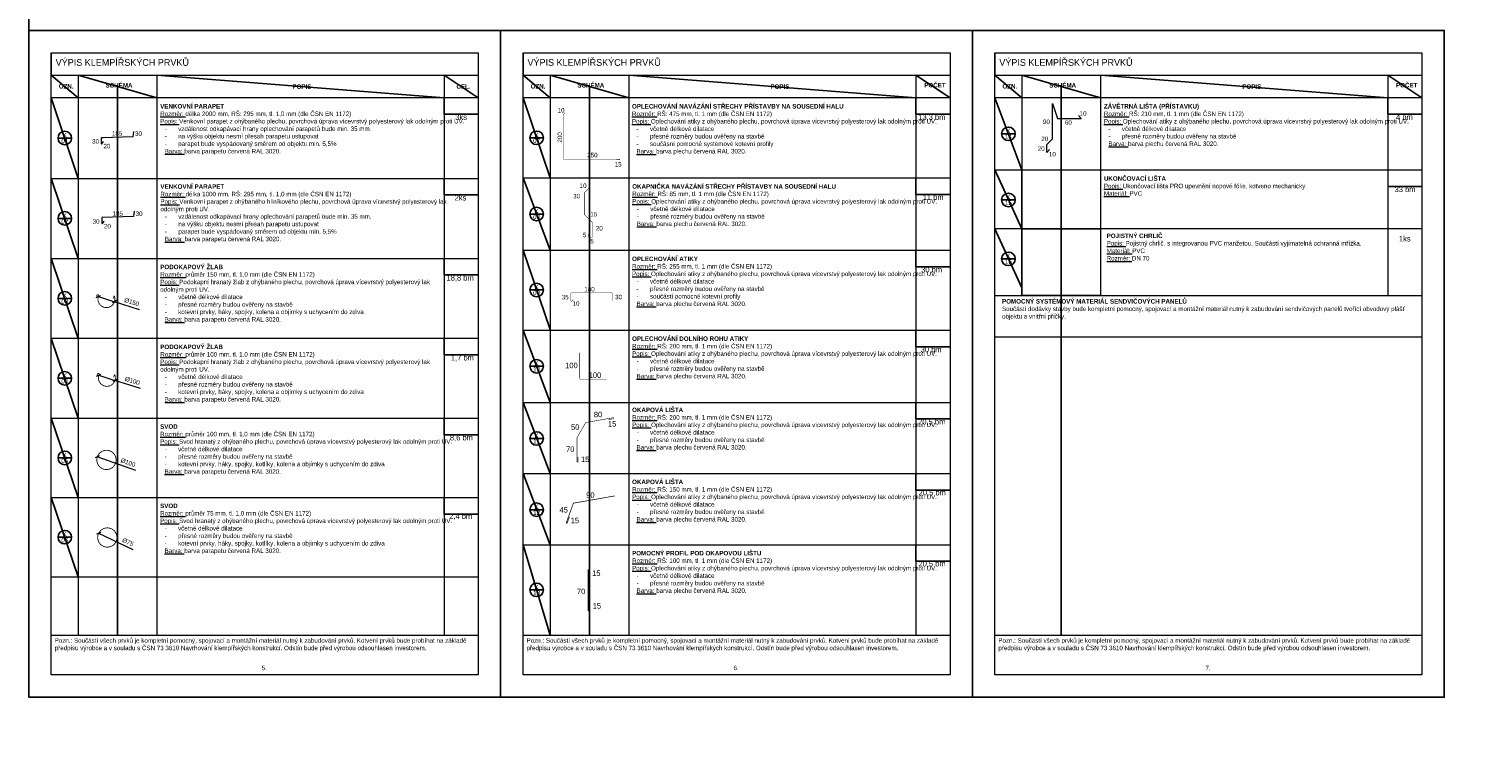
# Model space of a CAD drawing. Header units: millimetres. Extents: x -291499 to 405099, y -171163 to 417446.
# Tile 30 of 256: x -21088 to 43107, y -171163 to -138811. Entities that reach past the tile are written whole.
import ezdxf
from ezdxf.enums import TextEntityAlignment as Align

# ---------------------------------------------------------------- set-up
doc = ezdxf.new("R2010")
doc.units = ezdxf.units.MM
doc.header["$LTSCALE"] = 12
doc.header["$PDMODE"] = 35
doc.header["$PDSIZE"] = -4
for name, color, linetype, lineweight in [('koty', 6, 'Continuous', 9), ('tenka', 6, 'Continuous', 9), ('tenká', 6, 'Continuous', 13), ('text', 6, 'Continuous', 9)]:
    doc.layers.add(name, color=color, linetype=linetype, lineweight=lineweight)
doc.layers.add('netisk', color=30, linetype='Continuous', plot=False)
doc.layers.add('popisky', color=6, linetype='Continuous')
doc.styles.add('laplan', font='txt', dxfattribs={"height": 2})
doc.styles.add('laplan N', font='txt')
doc.styles.add('pivovarska', font='txt')
doc.dimstyles.new('laplan', dxfattribs={"dimscale": 0, "dimtxt": 2, "dimasz": 1.5, "dimexe": 2, "dimexo": 0, "dimgap": 1, "dimtad": 1, "dimdec": 0, "dimrnd": 5, "dimzin": 1, "dimtxsty": 'laplan', "dimblk": 'OBLIQUE', "dimcen": 2, "dimclrd": 256, "dimclre": 256, "dimclrt": 256, "dimadec": 0, "dimazin": 0, "dimtfac": 1, "dimtdec": 0, "dimtmove": 1, "dimatfit": 2, "dimfxl": 6.5, "dimfxlon": 1, "dimtfill": 1, "dimlwd": 13, "dimlwe": -1, "dimarcsym": 0})
picture_1 = doc.add_image_def('image1.png', size_in_pixel=(1073, 805))
picture_2 = doc.add_image_def('image2.png', size_in_pixel=(797, 677))

# ---------------------------------------------------------------- blocks, each defined once
blk = doc.blocks.new('*U894')
at = {"layer": 'popisky', "linetype": 'ByBlock'}
blk.add_line((-3.02, 0), (3.02, 0), dxfattribs=at)
blk.add_circle((0, 0), 3.02, dxfattribs=at)
at = {"layer": 'popisky', "linetype": 'ByBlock', "style": 'pivovarska'}
blk.add_text('K', height=2, dxfattribs=at).set_placement((0, 1.31), align=Align.MIDDLE_CENTER)
blk.add_attdef('OZNACENI', text='', height=2, dxfattribs=at).set_placement((0, -1.3), align=Align.MIDDLE_CENTER)
blk = doc.blocks.new('_OBLIQUE')
at = {"color": 0, "linetype": 'ByBlock'}
blk.add_line((-0.5, -0.5), (0.5, 0.5), dxfattribs=at)
blk = doc.blocks.new('*D1735')
at = {"layer": 'Defpoints', "color": 0, "transparency": 16777216}
for p in [(-17995, -150734), (-17275, -150965)]:
    blk.add_point(p, dxfattribs=at)
at = {"layer": 'koty', "lineweight": 13, "transparency": 16777216}
for p in [(-17995, -150734), (-16161, -151322)]:
    blk.add_line(p, (-17275, -150965), dxfattribs=at)
at = {"layer": 'koty', "lineweight": 13, "transparency": 16777216, "xscale": 150, "yscale": 150, "zscale": 150}
for p, rotation in [((-17995, -150734), 342.2149419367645), ((-17275, -150965), 162.2149419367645)]:
    blk.add_blockref('_OBLIQUE', p, dxfattribs=dict(at, rotation=rotation))
at = {"layer": 'koty', "transparency": 16777216, "insert": (-16509, -150984), "char_height": 200, "attachment_point": 5, "rotation": 342.21494, "style": 'laplan', "bg_fill": 3, "box_fill_scale": 1.1, "bg_fill_color": 256, "bg_fill_true_color": 13158600, "bg_fill_transparency": 0}
blk.add_mtext('%%C150', dxfattribs=at)
blk = doc.blocks.new('*D1736')
at = {"layer": 'Defpoints', "color": 0, "transparency": 16777216}
for p in [(-17975, -154240), (-17254, -154471)]:
    blk.add_point(p, dxfattribs=at)
at = {"layer": 'koty', "lineweight": 13, "transparency": 16777216}
for p in [(-17975, -154240), (-16124, -154832)]:
    blk.add_line(p, (-17254, -154471), dxfattribs=at)
at = {"layer": 'koty', "lineweight": 13, "transparency": 16777216, "xscale": 150, "yscale": 150, "zscale": 150}
for p, rotation in [((-17975, -154240), 342.2791369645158), ((-17254, -154471), 162.2791369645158)]:
    blk.add_blockref('_OBLIQUE', p, dxfattribs=dict(at, rotation=rotation))
at = {"layer": 'koty', "transparency": 16777216, "insert": (-16481, -154492), "char_height": 200, "attachment_point": 5, "rotation": 342.27914, "style": 'laplan', "bg_fill": 3, "box_fill_scale": 1.1, "bg_fill_color": 256, "bg_fill_true_color": 13158600, "bg_fill_transparency": 0}
blk.add_mtext('%%C100', dxfattribs=at)
blk = doc.blocks.new('*D1737')
at = {"layer": 'Defpoints', "color": 0, "transparency": 16777216}
blk.add_point((-18047, -157870), dxfattribs=at)
at = {"layer": 'koty', "lineweight": 13, "transparency": 16777216}
blk.add_line((-16330, -158482), (-18047, -157870), dxfattribs=at)
at = {"layer": 'koty', "lineweight": 13, "transparency": 16777216, "xscale": 150, "yscale": 150, "zscale": 150, "rotation": 160.3620504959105}
blk.add_blockref('_OBLIQUE', (-18047, -157870), dxfattribs=at)
at = {"layer": 'koty', "transparency": 16777216, "insert": (-16675, -158131), "char_height": 200, "attachment_point": 5, "rotation": 340.36205, "style": 'laplan', "bg_fill": 3, "box_fill_scale": 1.1, "bg_fill_color": 256, "bg_fill_true_color": 13158600, "bg_fill_transparency": 0}
blk.add_mtext('%%C100', dxfattribs=at)
at = {"layer": 'Defpoints', "color": 0, "transparency": 16777216}
blk.add_point((-17236, -158159), dxfattribs=at)
blk = doc.blocks.new('*D1738')
at = {"layer": 'Defpoints', "color": 0, "transparency": 16777216}
blk.add_point((-17980, -161283), dxfattribs=at)
at = {"layer": 'koty', "lineweight": 13, "transparency": 16777216}
blk.add_line((-16442, -162024), (-17980, -161283), dxfattribs=at)
at = {"layer": 'koty', "lineweight": 13, "transparency": 16777216, "xscale": 150, "yscale": 150, "zscale": 150, "rotation": 154.2637333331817}
blk.add_blockref('_OBLIQUE', (-17980, -161283), dxfattribs=at)
at = {"layer": 'koty', "transparency": 16777216, "insert": (-16676, -161673), "char_height": 200, "attachment_point": 5, "rotation": 334.26373, "style": 'laplan', "bg_fill": 3, "box_fill_scale": 1.1, "bg_fill_color": 256, "bg_fill_true_color": 13158600, "bg_fill_transparency": 0}
blk.add_mtext('%%C75', dxfattribs=at)
at = {"layer": 'Defpoints', "color": 0, "transparency": 16777216}
blk.add_point((-17204, -161657), dxfattribs=at)

msp = doc.modelspace()

# ---------------------------------------------------------------- linework, layer by layer
at = {"layer": 'koty'}
for p, q in [((-20087.8, -139881.4), (-20087.8, -140881.4)), ((912.2, -139881.4), (912.2, -140881.4)), ((21912.2, -139881.4), (21912.2, -140881.4)), ((21912.2, -145098), (40912.2, -145098)), ((21912.2, -150690.6), (40912.2, -150690.6)), ((21912.2, -152528.7), (40912.2, -152528.7))]:
    msp.add_line(p, q, dxfattribs=at)
at = {"layer": 'koty', "linetype": 'ByBlock'}
for p, q in [((-20087.8, -165811.3), (-1087.8, -165811.3)), ((912.2, -165811.3), (19912.2, -165811.3)), ((21912.2, -165811.3), (40912.2, -165811.3))]:
    msp.add_line(p, q, dxfattribs=at)
at = {"layer": 'netisk'}
for p, q in [((-21087.8, -136381.4), (-21087.8, -138881.4)), ((-20087.8, -140881.4), (-18887.8, -141881.4)), ((-18887.8, -140881.4), (-15387.8, -141881.4)), ((-15387.8, -140881.4), (-2602.2, -141881.4)), ((-2602.2, -140881.4), (-1087.8, -141881.4)), ((912.2, -140881.4), (2112.2, -141881.4)), ((2112.2, -140881.4), (5612.2, -141881.4)), ((5612.2, -140881.4), (18397.8, -141881.4)), ((18397.8, -140881.4), (19912.2, -141881.4)), ((21912.2, -140881.4), (23112.2, -141881.4)), ((23112.2, -140881.4), (26612.2, -141881.4)), ((26612.2, -140881.4), (39397.8, -141881.4)), ((39397.8, -140881.4), (40912.2, -141881.4)), ((-17137.8, -141381.4), (-17137.8, -165811.3)), ((3862.2, -141381.4), (3862.2, -165811.3)), ((24862.2, -141381.4), (24862.2, -165811.3)), ((-20087.8, -141881.4), (-18887.8, -145471.1)), ((912.2, -141881.4), (2112.2, -145448)), ((21912.2, -141881.4), (23112.2, -145098)), ((-2602.2, -142616.9), (-1087.8, -142616.9)), ((18397.8, -142616.9), (19912.2, -142616.9)), ((39397.8, -142616.9), (40912.2, -142616.9)), ((-20087.8, -145471.1), (-18887.8, -149038.6)), ((912.2, -145448), (2112.2, -148676.8)), ((21912.2, -145098), (23112.2, -147723.9)), ((-2602.2, -146206.7), (-1087.8, -146206.7)), ((18397.8, -146183.6), (19912.2, -146183.6)), ((39397.8, -145833.6), (40912.2, -145833.6)), ((21912.2, -147723.9), (23112.2, -150349.7)), ((912.2, -148676.8), (2112.2, -152207.2)), ((-20087.8, -149038.6), (-18887.8, -152597.9)), ((18397.8, -149412.3), (19912.2, -149412.3)), ((-2602.2, -149774.1), (-1087.8, -149774.1)), ((-20087.8, -152597.9), (-18887.8, -156157.2)), ((912.2, -152233.6), (2112.2, -155450.1)), ((-2602.2, -153333.4), (-1087.8, -153333.4)), ((18397.8, -152969.1), (19912.2, -152969.1)), ((912.2, -155450.1), (2112.2, -158620.2)), ((-20087.8, -156157.2), (-18887.8, -159687.6)), ((18397.8, -156183.9), (19912.2, -156183.9)), ((-2602.2, -156892.7), (-1087.8, -156892.7)), ((912.2, -158620.2), (2112.2, -161790.2)), ((-20087.8, -159687.6), (-18887.8, -163218)), ((18397.8, -159355.7), (19912.2, -159355.7)), ((-2602.2, -160423.1), (-1087.8, -160423.1)), ((912.2, -161790.2), (2112.2, -165811.3)), ((18397.8, -162525.7), (19912.2, -162525.7))]:
    msp.add_line(p, q, dxfattribs=at)
at = {"layer": 'netisk', "linetype": 'ByBlock'}
for p, q in [((-2602.2, -142616.9), (-2602.2, -141881.4)), ((18397.8, -142616.9), (18397.8, -141881.4)), ((39397.8, -142616.9), (39397.8, -141881.4)), ((-2602.2, -146206.7), (-2602.2, -145471.1)), ((18397.8, -146183.6), (18397.8, -145448)), ((18397.8, -149412.3), (18397.8, -148676.8)), ((-2602.2, -149774.1), (-2602.2, -149038.6)), ((-2602.2, -153333.4), (-2602.2, -152597.9)), ((18397.8, -152969.1), (18397.8, -152233.6)), ((18397.8, -156183.9), (18397.8, -155448.4)), ((-2602.2, -156892.7), (-2602.2, -156157.2)), ((18397.8, -159355.7), (18397.8, -158620.2)), ((-2602.2, -160423.1), (-2602.2, -159687.6)), ((18397.8, -162525.7), (18397.8, -161790.2))]:
    msp.add_line(p, q, dxfattribs=at)
at = {"layer": 'netisk'}
for points in [[(-21087.8, -138881.4), (-87.8, -138881.4), (-87.8, -168581.4), (-21087.8, -168581.4)], [(-87.8, -138881.4), (20912.2, -138881.4), (20912.2, -168581.4), (-87.8, -168581.4)], [(20912.2, -138881.4), (41912.2, -138881.4), (41912.2, -168581.4), (20912.2, -168581.4)]]:
    msp.add_lwpolyline(points, close=True, dxfattribs=at)
at = {"layer": 'tenka'}
for p, q in [((-20087.8, -140881.4), (-1087.8, -140881.4)), ((-18887.8, -140881.4), (-18887.8, -165811.3)), ((-15387.8, -140881.4), (-15387.8, -165811.3)), ((-2602.2, -140881.4), (-2602.2, -165811.3)), ((912.2, -140881.4), (19912.2, -140881.4)), ((2112.2, -140881.4), (2112.2, -165811.3)), ((5612.2, -140881.4), (5612.2, -165811.3)), ((18397.8, -140881.4), (18397.8, -165811.3)), ((21912.2, -140881.4), (40912.2, -140881.4)), ((23112.2, -140881.4), (23112.2, -150690.6)), ((26612.2, -140881.4), (26612.2, -150690.6)), ((39397.8, -140881.4), (39397.8, -150690.6)), ((-1087.8, -141881.4), (-20087.8, -141881.4)), ((19912.2, -141881.4), (912.2, -141881.4)), ((40912.2, -141881.4), (21912.2, -141881.4)), ((-20087.8, -145471.1), (-1087.8, -145471.1)), ((912.2, -145448), (19912.2, -145448)), ((40912.2, -147723.9), (21912.2, -147723.9)), ((912.2, -148676.8), (19912.2, -148676.8)), ((-20087.8, -149038.6), (-1087.8, -149038.6)), ((-1087.8, -152597.9), (-20087.8, -152597.9)), ((912.2, -152233.6), (19912.2, -152233.6)), ((912.2, -155450.1), (19912.2, -155450.1)), ((-20087.8, -156157.2), (-1087.8, -156157.2)), ((912.2, -158620.2), (19912.2, -158620.2)), ((-20087.8, -159687.6), (-1087.8, -159687.6)), ((912.2, -161790.2), (19912.2, -161790.2)), ((-20087.8, -163218), (-1087.8, -163218))]:
    msp.add_line(p, q, dxfattribs=at)
for points in [[(-20087.8, -139881.4), (-1087.8, -139881.4), (-1087.8, -167581.4), (-20087.8, -167581.4)], [(912.2, -139881.4), (19912.2, -139881.4), (19912.2, -167581.4), (912.2, -167581.4)], [(21912.2, -139881.4), (40912.2, -139881.4), (40912.2, -167581.4), (21912.2, -167581.4)]]:
    msp.add_lwpolyline(points, close=True, dxfattribs=at)
at = {"layer": 'tenka', "linetype": 'ByBlock'}
msp.add_lwpolyline([(24343.5, -144190.9), (24219.5, -144314.9), (24219.5, -143964.2), (24467.6, -143716.1), (24467.6, -142137.7), (24699.2, -142799.9), (25751.5, -142799.9), (25627.5, -142675.9)], dxfattribs=at)
at = {"layer": 'tenka', "linetype": 'ByBlock', "const_width": 15}
msp.add_lwpolyline([(24338.2, -144185.6), (24227, -144296.8), (24227, -143967.3), (24475.1, -143719.3), (24475.1, -142181.9), (24693.9, -142807.4), (25769.6, -142807.4), (25632.8, -142670.6)], dxfattribs=at)
at = {"layer": 'tenka'}
for points, const_width in [([(2785.9, -142543.5), (2715.2, -142614.2), (2715.2, -144614.2), (5215.2, -144614.2), (5215.2, -144644.2), (5065.2, -144644.2)], 15), ([(3881.4, -145876), (3649.8, -146107.6), (3649.8, -147090.1), (3997.2, -147437.5), (3997.2, -148092.5), (3833.5, -148092.5), (3833.5, -147928.8)], 23.9)]:
    msp.add_lwpolyline(points, dxfattribs=dict(at, const_width=const_width))
at = {"layer": 'tenka', "ltscale": 5.9}
for points, const_width in [([(-16425.1, -143389), (-16446.2, -143626.3), (-17852.4, -143677, 0.4344988), (-17854.7, -143679.3), (-17854.7, -143923.1, 0.694519), (-17847, -143926.2), (-17764.1, -143825.7)], 15), ([(-16398.4, -146933.5), (-16419.6, -147170.9), (-17825.8, -147221.5, 0.4344988), (-17828.1, -147223.9), (-17828.1, -147467.7, 0.694519), (-17820.3, -147470.7), (-17737.4, -147370.2)], 15), ([(-17342.3, -150825.3), (-17286.4, -150703.1, -1.5503251), (-17975.2, -150683.9, 1.498357), (-18038.2, -150738.8)], 37.8), ([(-17321.7, -154331.4), (-17265.8, -154209.3, -1.5503251), (-17954.6, -154190.1, 1.498357), (-18017.5, -154244.9)], 37.8), ([(-17641.7, -157583.7, -408.5141499), (-17645.9, -157583.8)], 37.8), ([(-17592.1, -161039.3, -408.5141499), (-17596.3, -161039.3)], 37.8)]:
    msp.add_lwpolyline(points, format="xyb", dxfattribs=dict(at, const_width=const_width))
for points in [[(-16432.6, -143388.3), (-16453.1, -143619.1), (-17852.6, -143669.5, 0.4184118), (-17862.2, -143679.5), (-17862.2, -143923.1, 0.6979581), (-17841.3, -143931.1), (-17758.3, -143830.5)], [(-16405.9, -146932.9), (-16426.5, -147163.6), (-17825.9, -147214, 0.4184118), (-17835.6, -147224), (-17835.6, -147467.6, 0.6979581), (-17814.6, -147475.6), (-17731.6, -147375)]]:
    msp.add_lwpolyline(points, format="xyb", dxfattribs=at)
at = {"layer": 'tenka', "ltscale": 15}
for points, const_width in [([(4871.4, -150925.9), (4871.4, -150595.9, 0.4142136), (4851.4, -150575.9), (3503.1, -150575.9), (3056.4, -150575.9, 0.4142136), (3036.4, -150595.9), (3036.4, -150939.6, 0.668197), (3062, -150950.2), (3142.5, -150869.8)], 15), ([(3414.7, -153241.6), (3414.7, -154335.2, 0.4142136), (3524.1, -154444.5), (4617.6, -154444.5)], 18.2)]:
    msp.add_lwpolyline(points, format="xyb", dxfattribs=dict(at, const_width=const_width))
for points, const_width in [([(4702.8, -156217.7), (4932.6, -156177.2), (4924.5, -156131.2), (3698.7, -156347.4), (3309.8, -157021.1), (3309.8, -158110.2), (3356.4, -158110.2), (3356.4, -157876.8)], 23.3), ([(2974.6, -160541.9), (2867.7, -160835.6), (2828.6, -160821.4), (3149.3, -159940.2), (4996.2, -159614.6)], 31.3), ([(3882.2, -164337.4), (3882.2, -164727.1), (3804.3, -164727.1), (3804.3, -162908.6), (3882.2, -162908.6), (3882.2, -163298.3)], 39)]:
    msp.add_lwpolyline(points, dxfattribs=dict(at, const_width=const_width))

# ---------------------------------------------------------------- block references
at = {"layer": 'tenka', "xscale": 100, "yscale": 100, "zscale": 100}
for p, values in [((-19487.8, -143676.3), {'OZNACENI': '01'}), ((1512.2, -143664.7), {'OZNACENI': '07'}), ((22512.2, -143489.7), {'OZNACENI': '14'}), ((22512.2, -146432.4), {'OZNACENI': '15'}), ((-19487.8, -147254.9), {'OZNACENI': '02'}), ((1512.2, -147062.4), {'OZNACENI': '08'}), ((22512.2, -149058.2), {'OZNACENI': '16'}), ((1512.2, -150442), {'OZNACENI': '09'}), ((-19487.8, -150818.2), {'OZNACENI': '03'}), ((1512.2, -153841.9), {'OZNACENI': '10'}), ((-19487.8, -154377.5), {'OZNACENI': '04'}), ((1512.2, -157058.4), {'OZNACENI': '11'}), ((-19487.8, -157922.4), {'OZNACENI': '05'}), ((1512.2, -160228.4), {'OZNACENI': '12'}), ((-19487.8, -161452.8), {'OZNACENI': '06'}), ((1512.2, -163800.7), {'OZNACENI': '13'})]:
    msp.add_blockref('*U894', p, dxfattribs=at).add_auto_attribs(values)

# ---------------------------------------------------------------- texts
at = {"layer": 'tenká', "ltscale": 15, "char_height": 200, "attachment_point": 1, "style": 'pivovarska'}
for s, insert, width in [('\\A1;Pozn.: Součástí všech prvků je kompletní pomocný, spojovací a montážní materiál nutný k zabudování prvků. Kotvení prvků bude probíhat na základě předpisu výrobce a v souladu s ČSN 73 3610 Navrhování klempířských konstrukcí. Odstín bude před výrobou odsouhlasen investorem.', (-19936.9, -165953.7), 18699.065), ('\\A1;Pozn.: Součástí všech prvků je kompletní pomocný, spojovací a montážní materiál nutný k zabudování prvků. Kotvení prvků bude probíhat na základě předpisu výrobce a v souladu s ČSN 73 3610 Navrhování klempířských konstrukcí. Odstín bude před výrobou odsouhlasen investorem.', (1063.1, -165953.7), 18699.065), ('\\A1;Pozn.: Součástí všech prvků je kompletní pomocný, spojovací a montážní materiál nutný k zabudování prvků. Kotvení prvků bude probíhat na základě předpisu výrobce a v souladu s ČSN 73 3610 Navrhování klempířských konstrukcí. Odstín bude před výrobou odsouhlasen investorem.', (22063.1, -165953.7), 18699.065), ('\\A1;5.', (-10724.7, -167175.3), 934.9), ('\\A1;6.', (10275.3, -167175.3), 934.9), ('\\A1;7.', (31279.7, -167178.7), 693.199)]:
    msp.add_mtext(s, dxfattribs=dict(at, insert=insert, width=width))
at = {"layer": 'text', "ltscale": 0.3, "attachment_point": 1}
for s, insert, char_height, width, style in [('VÝPIS KLEMPÍŘSKÝCH PRVKŮ', (-19892.7, -140159), 300, 8195.985, 'laplan N'), ('VÝPIS KLEMPÍŘSKÝCH PRVKŮ', (1107.3, -140159), 300, 8195.985, 'laplan N'), ('VÝPIS KLEMPÍŘSKÝCH PRVKŮ', (22107.3, -140159), 300, 8195.985, 'laplan N'), ('{\\fMaison Neue|b1|i0|c238|p34;SCHÉMA}', (-17673.2, -141226.7), 200, 1267.406, 'laplan N'), ('{\\fMaison Neue|b1|i0|c238|p34;SCHÉMA}', (3326.8, -141226.7), 200, 1267.406, 'laplan N'), ('{\\fMaison Neue|b1|i0|c238|p34;POČET}', (18764.2, -141221.1), 200, 761.599, 'laplan N'), ('{\\fMaison Neue|b1|i0|c238|p34;SCHÉMA}', (24326.8, -141226.7), 200, 1267.406, 'laplan N'), ('{\\fMaison Neue|b1|i0|c238|p34;POČET}', (39764.2, -141221.1), 200, 761.599, 'laplan N'), ('{\\fMaison Neue|b1|i0|c238|p34;POPIS}', (-9355.4, -141284.7), 200, 1267.406, 'laplan N'), ('{\\fMaison Neue|b1|i0|c238|p34;CEL.}', (-2055.7, -141277.6), 200, 761.599, 'laplan N'), ('{\\fMaison Neue|b1|i0|c238|p34;POPIS}', (11919.6, -141284.7), 200, 1267.406, 'laplan N'), ('{\\fMaison Neue|b1|i0|c238|p34;POPIS}', (32919.6, -141284.7), 200, 1267.406, 'laplan N'), ('10', (2448.1, -142340.7), 200, 1267.406, 'laplan N'), ('10', (25681.6, -142479.3), 200, 1267.406, 'laplan N'), ('\\P3ks', (-2109.7, -142199.6), 250, 604.506, 'pivovarska'), ('\\P13,3 bm', (18498.5, -142199.6), 250, 1842.277, 'pivovarska'), ('90', (24049.4, -142850.8), 200, 1267.406, 'laplan N'), ('60', (25025.6, -142883.7), 200, 1267.406, 'laplan N'), ('\\P4 bm', (39765.4, -142199.6), 250, 1485.124, 'pivovarska'), ('30', (-18270.7, -143726), 200, 1267.406, 'laplan N'), ('185', (-17388.3, -143370.2), 200, 1267.406, 'laplan N'), ('30', (-16360.7, -143380.8), 200, 1267.406, 'laplan N'), ('20', (23976.4, -143614.7), 200, 1267.406, 'laplan N'), ('20', (-17766.9, -143933.4), 200, 1267.406, 'laplan N'), ('250', (3763.6, -144334.1), 200, 1267.406, 'laplan N'), ('20', (23818.1, -144041.1), 200, 1267.406, 'laplan N'), ('10', (24313.7, -144293), 200, 1267.406, 'laplan N'), ('15', (4987.5, -144744.3), 200, 1267.406, 'laplan N'), ('10', (3429, -145697.4), 200, 1267.406, 'laplan N'), ('\\P2ks', (-2138.8, -145789.4), 250, 604.506, 'pivovarska'), ('30', (3139, -146163.2), 200, 1267.406, 'laplan N'), ('\\P11 bm', (18697.6, -145766.3), 250, 1142.681, 'pivovarska'), ('\\P33 bm', (39700.2, -145416.3), 250, 1485.124, 'pivovarska'), ('185', (-17363.8, -146935.8), 200, 1267.406, 'laplan N'), ('30', (-16336.2, -146946.4), 200, 1267.406, 'laplan N'), ('15', (3901.9, -146966.8), 200, 1267.406, 'laplan N'), ('30', (-18246.2, -147291.5), 200, 1267.406, 'laplan N'), ('20', (-17742.4, -147498.9), 200, 1267.406, 'laplan N'), ('20', (4149.4, -147593.8), 200, 1267.406, 'laplan N'), ('5', (3564.7, -147892.1), 200, 1267.406, 'laplan N'), ('5', (3902.1, -148170.5), 200, 1267.406, 'laplan N'), ('\\P1ks', (39893.3, -147615), 250, 604.506, 'pivovarska'), ('\\P30 bm', (18628.5, -148995.1), 250, 1516.083, 'pivovarska'), ('\\P18,8 bm', (-2496.2, -149356.9), 250, 1930.88, 'pivovarska'), ('35', (2632, -150662.8), 200, 1267.406, 'laplan N'), ('180', (3636.3, -150307.4), 200, 1267.406, 'laplan N'), ('30', (5009.2, -150657.2), 200, 1267.406, 'laplan N'), ('10', (3113.3, -150943.9), 200, 1267.406, 'laplan N'), ('\\P1,7 bm', (-2302.7, -152916.1), 250, 1930.88, 'pivovarska'), ('\\P30 bm', (18606.8, -152551.9), 250, 2039.002, 'pivovarska'), ('100', (2782, -153683.2), 243.02, 1539.998, 'laplan N'), ('100', (3830.6, -154117), 243.02, 1539.998, 'laplan N'), ('80', (4059.3, -155867.8), 243.02, 1539.998, 'laplan N'), ('50', (3042.1, -156428.7), 243.02, 1539.998, 'laplan N'), ('15', (4686.5, -156282.6), 243.02, 1539.998, 'laplan N'), ('\\P20,5 bm', (18495, -155766.6), 250, 1461.135, 'pivovarska'), ('\\P8,6 bm', (-2346.9, -156475.4), 250, 1930.88, 'pivovarska'), ('70', (2822.6, -157413.5), 243.02, 1539.998, 'laplan N'), ('15', (3485.8, -157863.5), 243.02, 1539.998, 'laplan N'), ('90', (3717.2, -159454.4), 243.02, 1539.998, 'laplan N'), ('\\P20,5 bm', (18517.3, -158923.9), 250, 1461.135, 'pivovarska'), ('\\P2,4 bm', (-2376, -159976.8), 250, 1930.88, 'pivovarska'), ('45', (2529.9, -160112.5), 243.02, 1539.998, 'laplan N'), ('15', (3029.6, -160586.6), 243.02, 1539.998, 'laplan N'), ('15', (3982.5, -162932.3), 243.02, 1539.998, 'laplan N'), ('\\P20,5 bm', (18510.4, -162089.9), 250, 1461.135, 'pivovarska'), ('70', (3306.2, -163747), 243.02, 1539.998, 'laplan N'), ('15', (4006.1, -164389.6), 243.02, 1539.998, 'laplan N')]:
    msp.add_mtext(s, dxfattribs=dict(at, insert=insert, char_height=char_height, width=width, style=style))
at = {"layer": 'text', "ltscale": 0.3, "char_height": 200, "attachment_point": 1, "style": 'laplan N'}
for insert in [(-19754.9, -141271), (1245.1, -141271), (22245.1, -141271)]:
    msp.add_mtext('{\\fMaison Neue|b1|i0|c238|p34;OZN.}', dxfattribs=dict(at, insert=insert))
at = {"layer": 'text', "ltscale": 15, "char_height": 200, "attachment_point": 1, "style": 'laplan N'}
for s, insert, width in [('\\A1;\\pt1000;{\\fMaison Neue|b1|i0|c238|p34;VENKOVNÍ PARAPET\\P\\ptz;\\fMaison Neue|b0|i0|c238|p34;\\LRozměr:} délka 2000 mm, RŠ: 295 mm, tl. 1,0 mm (dle ČSN EN 1172)\\P{\\LPopis:} Venkovní parapet z ohýbaného plechu, povrchová úprava vícevrstvý polyesterový lak odolným proti UV. \\P\\pi-600,l800,t800;{\\A0;-^Ivzdálenost odkapávací hrany oplechování parapetů bude min. 35 mm.\\P-^Ina výšku objektu nesmí přesah parapetu ustupovat\\P-^Iparapet bude vyspádovaný směrem od objektu min. 5,5%\\P\\pi0,l0,t1000;\\LBarva:\\l }barva parapetu červená RAL 3020.', (-15240.2, -142160.5), 12487.997), ('\\A1;{\\fMaison Neue|b1|i0|c238|p34;OPLECHOVÁNÍ NAVÁZÁNÍ STŘECHY PŘÍSTAVBY NA SOUSEDNÍ HALU\\P\\fMaison Neue|b0|i0|c238|p34;\\LRozměr:} RŠ: 475 mm, tl. 1 mm (dle ČSN EN 1172)\\P{\\LPopis:} Oplechování atiky z ohýbaného plechu, povrchová úprava vícevrstvý polyesterový lak odolným proti UV. \\P\\pi-600,l800,t800;{\\A0;-^Ivčetně délkové dilatace\\P-^Ipřesné rozměry budou ověřeny na stavbě\\P-^Isoučásní pomocné systémové kotevní profily\\P\\pi0,l0,t1000;\\LBarva:\\l }barva plechu červená RAL 3020.', (5756.2, -142163.3), 12487.997), ('\\A1;{\\fMaison Neue|b1|i0|c238|p34;ZÁVĚTRNÁ LIŠTA (PŘÍSTAVKU)\\P\\fMaison Neue|b0|i0|c238|p34;\\LRozměr:} RŠ: 210 mm, tl. 1 mm (dle ČSN EN 1172)\\P{\\LPopis:} Oplechování atiky z ohýbaného plechu, povrchová úprava vícevrstvý polyesterový lak odolným proti UV. \\P\\pi-600,l800,t800;{\\A0;-^Ivčetně délkové dilatace\\P-^Ipřesné rozměry budou ověřeny na stavbě\\P\\pi0,l0,t1000;\\LBarva:\\l }barva plechu červená RAL 3020.', (26761.7, -142161.8), 12487.997), ('\\A1;\\pt1000;{\\fMaison Neue|b1|i0|c238|p34;VENKOVNÍ PARAPET\\P\\ptz;\\fMaison Neue|b0|i0|c238|p34;\\LRozměr:} délka 1000 mm, RŠ: 295 mm, tl. 1,0 mm (dle ČSN EN 1172)\\P{\\LPopis:} Venkovní parapet z ohýbaného hliníkového plechu, povrchová úprava vícevrstvý polyesterový lak odolným proti UV. \\P\\pi-600,l800,t800;{\\A0;-^Ivzdálenost odkapávací hrany oplechování parapetů bude min. 35 mm.\\P-^Ina výšku objektu nesmí přesah parapetu ustupovat\\P-^Iparapet bude vyspádovaný směrem od objektu min. 5,5%\\P\\pi0,l0,t1000;\\LBarva:\\l }barva parapetu červená RAL 3020.', (-15232.7, -145736.9), 12480.502), ('\\A1;{\\fMaison Neue|b1|i0|c238|p34;OKAPNIČKA NAVÁZÁNÍ STŘECHY PŘÍSTAVBY NA SOUSEDNÍ HALU\\P\\fMaison Neue|b0|i0|c238|p34;\\LRozměr:} RŠ: 85 mm, tl. 1 mm (dle ČSN EN 1172)\\P{\\LPopis:} Oplechování atiky z ohýbaného plechu, povrchová úprava vícevrstvý polyesterový lak odolným proti UV. \\P\\pi-600,l800,t800;{\\A0;-^Ivčetně délkové dilatace\\P-^Ipřesné rozměry budou ověřeny na stavbě\\P\\pi0,l0,t1000;\\LBarva:\\l }barva plechu červená RAL 3020.', (5769.2, -145730.3), 12487.997), ('\\A1;{\\fMaison Neue|b1|i0|c238|p34;UKONČOVACÍ LIŠTA\\P\\fMaison Neue|b0|i0|c238|p34;\\LPopis:} {\\A0;Ukončovací lišta PRO upevnění nopové fólie, kotveno mechanicky\\P\\LMateriál:\\l PVC}', (26761.7, -145378.5), 12487.997), ('\\A1;{\\fMaison Neue|b1|i0|c238|p34;POJISTNÝ CHRLIČ\\P\\fMaison Neue|b0|i0|c238|p34;\\LPopis:} Pojistný chrlič, s integrovanou PVC manžetou. Součástí vyjímatelná ochranná mřížka. \\P{\\LMateriál:} PVC \\P{\\LRozměr: }DN 70', (26885.9, -147930.8), 12487.997), ('\\A1;{\\fMaison Neue|b1|i0|c238|p34;OPLECHOVÁNÍ ATIKY\\P\\fMaison Neue|b0|i0|c238|p34;\\LRozměr:} RŠ: 255 mm, tl. 1 mm (dle ČSN EN 1172)\\P{\\LPopis:} Oplechování atiky z ohýbaného plechu, povrchová úprava vícevrstvý polyesterový lak odolným proti UV. \\P\\pi-600,l800,t800;{\\A0;-^Ivčetně délkové dilatace\\P-^Ipřesné rozměry budou ověřeny na stavbě\\P-^Isoučástí pomocné kotevní profily\\P\\pi0,l0,t1000;\\LBarva:\\l }barva plechu červená RAL 3020.', (5759.7, -148958), 12487.997), ('\\A1;\\pt1000;{\\fMaison Neue|b1|i0|c238|p34;PODOKAPOVÝ ŽLAB \\P\\ptz;\\fMaison Neue|b0|i0|c238|p34;\\LRozměr:} průměr 150 mm, tl. 1,0 mm (dle ČSN EN 1172)\\P{\\LPopis:} Podokapní hranatý žlab z ohýbaného plechu, povrchová úprava vícevrstvý polyesterový lak odolným proti UV. \\P\\pi-600,l800,t800;{\\A0;-^Ivčetně délkové dilatace\\P-^Ipřesné rozměry budou ověřeny na stavbě\\P-^Ikotevní prvky, háky, spojky, kolena a objímky s uchycením do zdiva\\P\\pi0,l0,t1000;\\LBarva:\\l }barva parapetu červená RAL 3020.', (-15240.2, -149317.7), 12487.997), ('\\A1;{\\fMaison Neue|b1|i0|c238|p34;POMOCNÝ SYSTÉMOVÝ MATERIÁL SENDVIČOVÝCH PANELŮ\\P\\pt1000;}Součástí dodávky stavby bude kompletní pomocný, spojovací a montážní materiál nutný k zabudování sendvičových panelů tvořící obvodový plášť objektu a vnitřní příčky. ', (22229.2, -150849.1), 17658.051), ('\\A1;{\\fMaison Neue|b1|i0|c238|p34;OPLECHOVÁNÍ DOLNÍHO ROHU ATIKY\\P\\fMaison Neue|b0|i0|c238|p34;\\LRozměr:} RŠ: 200 mm, tl. 1 mm (dle ČSN EN 1172)\\P{\\LPopis:} Oplechování atiky z ohýbaného plechu, povrchová úprava vícevrstvý polyesterový lak odolným proti UV. \\P\\pi-600,l800,t800;{\\A0;-^Ivčetně délkové dilatace\\P-^Ipřesné rozměry budou ověřeny na stavbě\\P\\pi0,l0,t1000;\\LBarva:\\l }barva plechu červená RAL 3020.', (5762.2, -152511.1), 12487.997), ('\\A1;\\pt1000;{\\fMaison Neue|b1|i0|c238|p34;PODOKAPOVÝ ŽLAB \\P\\ptz;\\fMaison Neue|b0|i0|c238|p34;\\LRozměr:} průměr 100 mm, tl. 1,0 mm (dle ČSN EN 1172)\\P{\\LPopis:} Podokapní hranatý žlab z ohýbaného plechu, povrchová úprava vícevrstvý polyesterový lak odolným proti UV. \\P\\pi-600,l800,t800;{\\A0;-^Ivčetně délkové dilatace\\P-^Ipřesné rozměry budou ověřeny na stavbě\\P-^Ikotevní prvky, háky, spojky, kolena a objímky s uchycením do zdiva\\P\\pi0,l0,t1000;\\LBarva:\\l }barva parapetu červená RAL 3020.', (-15240.2, -152877), 12487.997), ('\\A1;{\\fMaison Neue|b1|i0|c238|p34;OKAPOVÁ LIŠTA\\P\\fMaison Neue|b0|i0|c238|p34;\\LRozměr:} RŠ: 200 mm, tl. 1 mm (dle ČSN EN 1172)\\P{\\LPopis:} Oplechování atiky z ohýbaného plechu, povrchová úprava vícevrstvý polyesterový lak odolným proti UV. \\P\\pi-600,l800,t800;{\\A0;-^Ivčetně délkové dilatace\\P-^Ipřesné rozměry budou ověřeny na stavbě\\P\\pi0,l0,t1000;\\LBarva:\\l }barva plechu červená RAL 3020.', (5762.2, -155683.5), 12487.997), ('\\A1;\\pt1000;{\\fMaison Neue|b1|i0|c238|p34;SVOD \\P\\ptz;\\fMaison Neue|b0|i0|c238|p34;\\LRozměr:} průměr 100 mm, tl. 1,0 mm (dle ČSN EN 1172)\\P{\\LPopis:} Svod hranatý z ohýbaného plechu, povrchová úprava vícevrstvý polyesterový lak odolným proti UV. \\P\\pi-600,l800,t800;{\\A0;-^Ivčetně délkové dilatace\\P-^Ipřesné rozměry budou ověřeny na stavbě\\P-^Ikotevní prvky, háky, spojky, kotlíky, kolena a objímky s uchycením do zdiva\\P\\pi0,l0,t1000;\\LBarva:\\l }barva parapetu červená RAL 3020.', (-15245.3, -156426.7), 12487.997), ('\\A1;{\\fMaison Neue|b1|i0|c238|p34;OKAPOVÁ LIŠTA\\P\\fMaison Neue|b0|i0|c238|p34;\\LRozměr:} RŠ: 150 mm, tl. 1 mm (dle ČSN EN 1172)\\P{\\LPopis:} Oplechování atiky z ohýbaného plechu, povrchová úprava vícevrstvý polyesterový lak odolným proti UV. \\P\\pi-600,l800,t800;{\\A0;-^Ivčetně délkové dilatace\\P-^Ipřesné rozměry budou ověřeny na stavbě\\P\\pi0,l0,t1000;\\LBarva:\\l }barva plechu červená RAL 3020.', (5762.2, -158890.9), 12487.997), ('\\A1;\\pt1000;{\\fMaison Neue|b1|i0|c238|p34;SVOD \\P\\ptz;\\fMaison Neue|b0|i0|c238|p34;\\LRozměr:} průměr 75 mm, tl. 1,0 mm (dle ČSN EN 1172)\\P{\\LPopis:} Svod hranatý z ohýbaného plechu, povrchová úprava vícevrstvý polyesterový lak odolným proti UV. \\P\\pi-600,l800,t800;{\\A0;-^Ivčetně délkové dilatace\\P-^Ipřesné rozměry budou ověřeny na stavbě\\P-^Ikotevní prvky, háky, spojky, kotlíky, kolena a objímky s uchycením do zdiva\\P\\pi0,l0,t1000;\\LBarva:\\l }barva parapetu červená RAL 3020.', (-15245.3, -159957.1), 12487.997), ('\\A1;{\\fMaison Neue|b1|i0|c238|p34;POMOCNÝ PROFIL POD OKAPOVOU LIŠTU\\P\\fMaison Neue|b0|i0|c238|p34;\\LRozměr:} RŠ: 100 mm, tl. 1 mm (dle ČSN EN 1172)\\P{\\LPopis:} Oplechování atiky z ohýbaného plechu, povrchová úprava vícevrstvý polyesterový lak odolným proti UV. \\P\\pi-600,l800,t800;{\\A0;-^Ivčetně délkové dilatace\\P-^Ipřesné rozměry budou ověřeny na stavbě\\P\\pi0,l0,t1000;\\LBarva:\\l }barva plechu červená RAL 3020.', (5762.2, -162066.4), 12487.997)]:
    msp.add_mtext(s, dxfattribs=dict(at, insert=insert, width=width))
at = {"layer": 'text', "ltscale": 0.3, "insert": (2443.7, -143877.6), "char_height": 200, "width": 1267.406, "attachment_point": 1, "rotation": 90, "style": 'laplan N'}
msp.add_mtext('200', dxfattribs=at)

# ---------------------------------------------------------------- pictures from other files: only their frames are drawn
at = {"layer": 'koty'}
image = msp.add_image(picture_1, insert=(23112.2, -147723.9), size_in_units=(3500, 2625.8), dxfattribs=at)
image.dxf.flags = 7
image = msp.add_image(picture_2, insert=(23112.2, -150690.6), size_in_units=(3492.6, 2966.8), dxfattribs=at)
image.dxf.flags = 7

# ---------------------------------------------------------------- next in the draw order: dimensions: what is measured, and where the dimension line sits
for p1, p2, text, picture, middle in [((-17995.3, -150733.9), (-17275, -150964.9), '%%C150', '*D1735', (-16509.4, -150984.4)), ((-17974.8, -154240.4), (-17254.3, -154470.7), '%%C100', '*D1736', (-16480.6, -154491.9))]:
    dim = msp.add_diameter_dim_2p(p1=p1, p2=p2, text=text, dimstyle='laplan', dxfattribs=at)
    dim.commit()
    dim.dimension.update_dxf_attribs({"geometry": picture, "text_midpoint": middle})
for p1, p2, text, picture, middle in [((-17236.3, -158158.8), (-18047.1, -157869.5), '%%C100', '*D1737', (-16747.1, -158333.4)), ((-17204.4, -161656.6), (-17979.9, -161282.8), '%%C75', '*D1738', (-16769, -161866.5))]:
    dim = msp.add_diameter_dim_2p(p1=p1, p2=p2, text=text, dimstyle='laplan', dxfattribs=at)
    dim.commit()
    dim.dimension.update_dxf_attribs({"geometry": picture, "text_midpoint": middle, "dimtype": 163})

doc.saveas('drawing.dxf')
